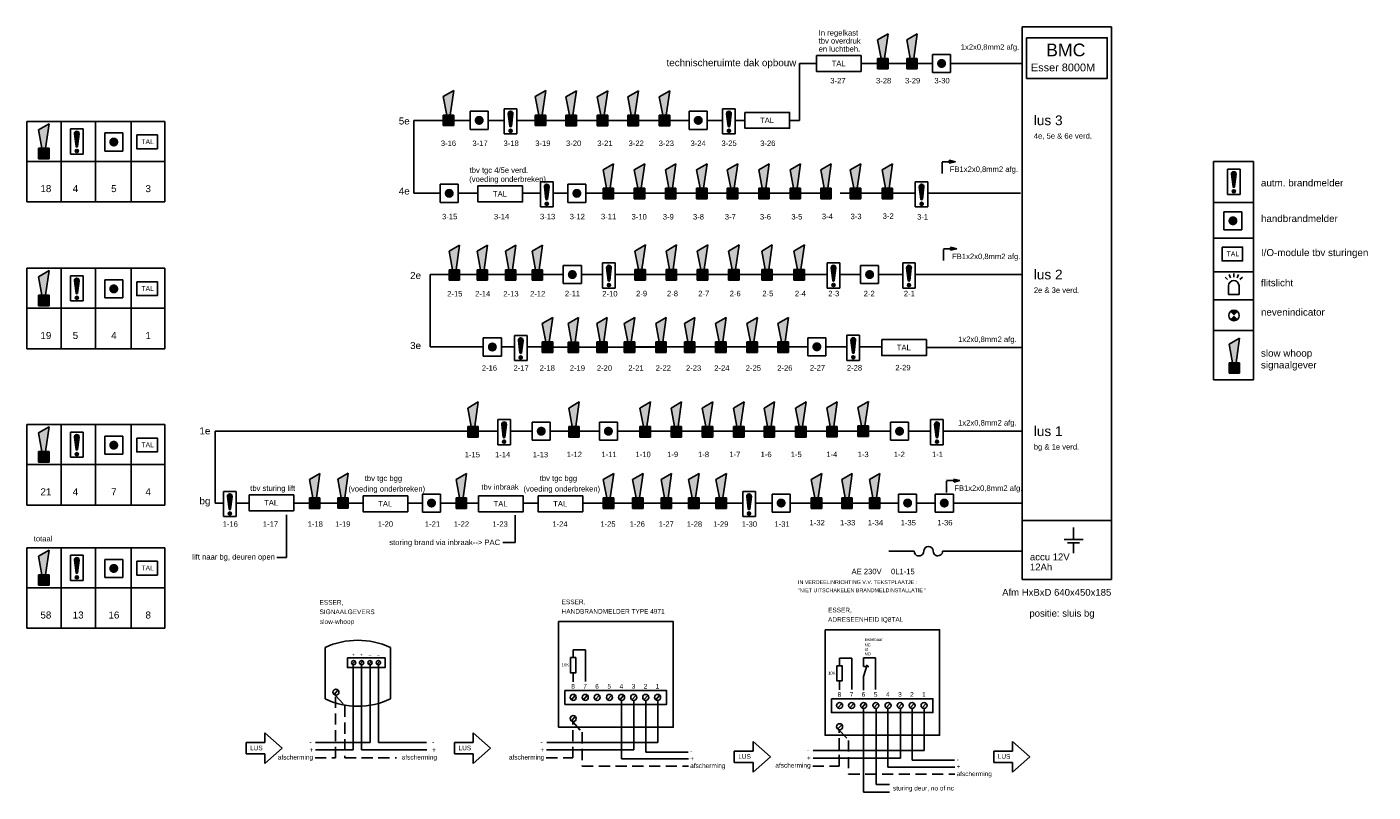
# Model space of a CAD drawing. Extents: x -1048 to 9041, y -525 to 7485.
# Tile 4 of 18: x 194 to 961, y 644 to 1080. Entities that reach past the tile are written whole.
import ezdxf
from ezdxf.enums import TextEntityAlignment as Align

# ---------------------------------------------------------------- set-up
doc = ezdxf.new("R2010")
doc.units = 0
doc.linetypes.add('HIDDEN', pattern=[9.525, 6.35, -3.175])
doc.layers.get('0').update_dxf_attribs({"linetype": 'CONTINUOUS'})
for name, color, linetype in [('BL$2----', 7, 'CONTINUOUS'), ('BL$4----', 7, 'CONTINUOUS'), ('EL$1----', 3, 'CONTINUOUS'), ('EL6222--', 3, 'CONTINUOUS'), ('EL6412--', 3, 'CONTINUOUS'), ('EL6511--', 3, 'CONTINUOUS'), ('EL6521--', 3, 'CONTINUOUS'), ('EL6522--', 3, 'CONTINUOUS'), ('EL6541--', 3, 'CONTINUOUS')]:
    doc.layers.add(name, color=color, linetype=linetype)
doc.styles.add('BURO-012', font='ARIAL.TTF', dxfattribs={"height": 1.2})
doc.styles.add('BURO-018', font='ARIAL.TTF', dxfattribs={"height": 1.8})

# ---------------------------------------------------------------- blocks, each defined once
blk = doc.blocks.new('*X27')
at = {"color": 0}
for p, q in [((159.4, 200.26), (159.4, 201.95)), ((159.6, 198.67), (159.6, 202.13)), ((159.8, 197.35), (159.8, 202.22)), ((160, 197.25), (160, 202.25)), ((160.2, 197.35), (160.2, 202.22)), ((160.4, 198.67), (160.4, 202.13)), ((160.6, 200.26), (160.6, 201.95)), ((159.6, 195.7), (159.6, 196.3)), ((159.8, 195.54), (159.8, 196.46)), ((160, 195.5), (160, 196.5)), ((160.2, 195.54), (160.2, 196.46)), ((160.4, 195.7), (160.4, 196.3))]:
    blk.add_line(p, q, dxfattribs=at)
blk = doc.blocks.new('1116A7')
at = {"color": 0, "linetype": 'Continuous'}
for p, q in [((-2, -4), (-2, 4)), ((-2, 4), (2, 4)), ((-0.74, 2.41), (-0.25, -1.53)), ((0.74, 2.41), (0.25, -1.53)), ((2, 4), (2, -4)), ((2, -4), (-2, -4))]:
    blk.add_line(p, q, dxfattribs=at)
blk.add_circle((0, -3), 0.5, dxfattribs=at)
for centre, radius, start, end in [((0, 2.5), 0.75, 352.8192, 187.1808), ((0, -1.5), 0.25, 187.1808, 352.8192)]:
    blk.add_arc(centre, radius, start, end, dxfattribs=at)
blk.add_blockref('*X27', (-160, -199), dxfattribs=at)
at = {"color": 0, "linetype": 'Continuous', "style": 'BURO-018'}
blk.add_attdef('E_TEXT1', text='', height=1.8, dxfattribs=at).set_placement((0, 6.5), align=Align.MIDDLE)
at = {"color": 0, "linetype": 'Continuous', "style": 'BURO-018', "flags": 1}
blk.add_attdef('E_MATCODE', (0, 0), '', height=1.8, dxfattribs=at)
blk = doc.blocks.new('E00124')
at = {"color": 0, "linetype": 'Continuous'}
for p, q in [((-2, 5), (2, 5)), ((-2, 1), (-2, 5)), ((2, 5), (2, 1)), ((2, 1), (-2, 1))]:
    blk.add_line(p, q, dxfattribs=at)
at = {"color": 0, "linetype": 'Continuous', "const_width": 1}
blk.add_lwpolyline([(-0.5, 3, 1), (0.5, 3, 1)], format="xyb", close=True, dxfattribs=at)
at = {"color": 0, "linetype": 'Continuous', "style": 'BURO-018'}
blk.add_attdef('E_TEXT1', text='', height=1.8, dxfattribs=at).set_placement((0, 7.5), align=Align.MIDDLE)
at = {"color": 0, "linetype": 'Continuous', "style": 'BURO-018', "flags": 1}
blk.add_attdef('E_MATCODE', (0, 0), '', height=1.8, dxfattribs=at)
blk = doc.blocks.new('E00028')
at = {"color": 0, "linetype": 'Continuous'}
for p, q in [((1.5, 11), (-1.5, 9.27)), ((-0.5, 4), (-1.5, 9.27)), ((1.5, 11), (0.5, 4)), ((-1.5, 4), (-1.5, 1)), ((1.5, 4), (-1.5, 4)), ((1.5, 1), (1.5, 4)), ((-1.5, 1), (1.5, 1))]:
    blk.add_line(p, q, dxfattribs=at)
for points in [[(-1.5, 9.27), (1.5, 11), (-0.5, 4), (0.5, 4)], [(-1.5, 4), (1.5, 4), (-1.5, 1), (1.5, 1)]]:
    blk.add_solid(points, dxfattribs=at)
at = {"color": 0, "linetype": 'Continuous', "style": 'BURO-018'}
blk.add_attdef('E_TEXT1', text='', height=1.8, dxfattribs=at).set_placement((0, 13.5), align=Align.MIDDLE)
at = {"color": 0, "linetype": 'Continuous', "style": 'BURO-018', "flags": 1}
blk.add_attdef('E_MATCODE', (0, 0), '', height=1.8, dxfattribs=at)
blk = doc.blocks.new('E00040')
at = {"color": 0, "linetype": 'Continuous'}
for p, q in [((-1.77, 5.27), (-2.47, 5.97)), ((-0.96, 5.81), (-1.34, 6.73)), ((0, 6), (0, 7)), ((0.96, 5.81), (1.34, 6.73)), ((1.77, 5.27), (2.47, 5.97)), ((-1.5, 1), (-1.5, 3.5)), ((-1.5, 1), (1.5, 1)), ((1.5, 1), (1.5, 3.5))]:
    blk.add_line(p, q, dxfattribs=at)
blk.add_arc((0, 3.5), 1.5, 0, 180, dxfattribs=at)
at = {"color": 0, "linetype": 'Continuous', "style": 'BURO-018'}
blk.add_attdef('E_TEXT1', text='', height=1.8, dxfattribs=at).set_placement((0, 9.5), align=Align.MIDDLE)
at = {"color": 0, "linetype": 'Continuous', "style": 'BURO-018', "flags": 1}
blk.add_attdef('E_MATCODE', text='', height=1.8, dxfattribs=at).set_placement((0, 0), align=Align.MIDDLE)
blk = doc.blocks.new('E00032')
at = {"color": 0, "const_width": 2}
for points in [[(-0.71, 3.71, 0.414214), (-0.71, 2.29, 0.414214)], [(0.71, 2.29, 0.414214), (0.71, 3.71, 0.414214)]]:
    blk.add_lwpolyline(points, format="xyb", dxfattribs=at)
at = {"color": 0, "linetype": 'Continuous'}
blk.add_circle((0, 3), 2, dxfattribs=at)
at = {"color": 0, "linetype": 'Continuous', "style": 'BURO-018'}
blk.add_attdef('E_TEXT1', text='', height=1.8, dxfattribs=at).set_placement((0, 7.5), align=Align.MIDDLE)
at = {"color": 0, "linetype": 'Continuous', "style": 'BURO-018', "flags": 1}
blk.add_attdef('E_MATCODE', (0, 0), '', height=1.8, dxfattribs=at)

msp = doc.modelspace()

# ---------------------------------------------------------------- linework, layer by layer
at = {"color": 0, "linetype": 'Continuous'}
for p, q in [((699.5, 781.28), (685.09, 781.29)), ((715.7, 781.42), (760.63, 781.45))]:
    msp.add_line(p, q, dxfattribs=at)
for centre, start, end in [((707.6, 781.35), 0.5, 180.5), ((702.2, 781.31), 180.5, 0.5), ((713, 781.4), 180.5, 0.5)]:
    msp.add_arc(centre, 2.7, start, end, dxfattribs=at)
at = {"layer": 'BL$2----', "color": 3, "linetype": 'Continuous'}
for p, q in [((643.73, 1059.45), (634.01, 1059.45)), ((634.01, 1027.02), (634.01, 1059.45)), ((709.94, 1059.45), (669.18, 1059.45)), ((720.23, 1059.45), (761.05, 1059.45)), ((444.24, 1027.02), (414.13, 1027.02)), ((414.13, 1027.02), (414.13, 985.4)), ((446.32, 1027.02), (433.53, 1027.02)), ((465.76, 1027.02), (456.61, 1027.02)), ((571.21, 1027.02), (472.96, 1027.02)), ((576.8, 1027.02), (575.07, 1027.02)), ((588.77, 1027.02), (581.51, 1027.02)), ((590.24, 1027.02), (588.71, 1027.02)), ((603, 1027.02), (597.44, 1027.02)), ((634.01, 1027.02), (628.45, 1027.02)), ((429.22, 985.4), (414.13, 985.4)), ((450.74, 985.4), (439.51, 985.4)), ((486.39, 985.4), (476.18, 985.4)), ((502.01, 985.4), (493.59, 985.4)), ((587.66, 985.4), (512.3, 985.4)), ((587.66, 985.4), (603.87, 985.4)), ((603.87, 985.4), (622.27, 985.4)), ((646.92, 985.4), (617.52, 985.4)), ((666.6, 985.4), (657.21, 985.4)), ((700.1, 985.4), (669.05, 985.4)), ((759.99, 985.4), (707.31, 985.4)), ((487.29, 939.07), (423.58, 939.07)), ((423.58, 939.07), (423.58, 897.78)), ((649.85, 939.07), (529.05, 939.07)), ((668.91, 939.07), (657.06, 939.07)), ((692.9, 939.07), (679.2, 939.07)), ((700.11, 939.07), (761.05, 939.07)), ((453.81, 897.78), (423.58, 897.78)), ((471.53, 897.78), (464.1, 897.78)), ((478.73, 897.78), (488.5, 897.78)), ((493.45, 897.67), (553.44, 897.67)), ((538.45, 897.78), (638.83, 897.78)), ((661.16, 897.89), (649.12, 897.89)), ((680.97, 897.89), (668.36, 897.89)), ((706.42, 897.45), (761.05, 897.45)), ((462.05, 849.74), (300.94, 849.74)), ((300.94, 808.81), (300.94, 849.74)), ((481.7, 849.74), (469.25, 849.74)), ((519.98, 849.74), (491.99, 849.74)), ((667.37, 849.74), (530.28, 849.74)), ((685.97, 849.74), (673.37, 849.74)), ((690.86, 849.74), (689.14, 849.74)), ((708.86, 849.74), (696.26, 849.74)), ((761.05, 849.74), (716.24, 849.74)), ((305.68, 808.81), (300.94, 808.81)), ((320.26, 808.81), (312.88, 808.81)), ((373.55, 808.81), (345.71, 808.81)), ((385.31, 808.81), (376.57, 808.81)), ((419.12, 808.81), (410.76, 808.81)), ((419.12, 808.81), (410.76, 808.81)), ((451.1, 808.81), (429.41, 808.81)), ((485.07, 808.81), (476.55, 808.81)), ((601.71, 808.81), (510.52, 808.81)), ((608.91, 808.81), (618.46, 808.81)), ((690.59, 808.81), (628.75, 808.81)), ((711.49, 808.81), (700.88, 808.81)), ((761.05, 808.81), (721.79, 808.81))]:
    msp.add_line(p, q, dxfattribs=at)
for points in [[(643.73, 1063.97), (669.18, 1063.97), (669.18, 1054.92), (643.73, 1054.92)], [(603, 1031.55), (628.45, 1031.55), (628.45, 1022.49), (603, 1022.49)], [(450.74, 989.59), (476.18, 989.59), (476.18, 980.54), (450.74, 980.54)], [(680.97, 901.98), (706.42, 901.98), (706.42, 892.92), (680.97, 892.92)], [(320.26, 813.48), (345.71, 813.48), (345.71, 804.42), (320.26, 804.42)], [(385.31, 812.9), (410.76, 812.9), (410.76, 803.85), (385.31, 803.85)], [(451.1, 812.9), (476.55, 812.9), (476.55, 803.85), (451.1, 803.85)], [(485.07, 812.9), (510.52, 812.9), (510.52, 803.85), (485.07, 803.85)]]:
    msp.add_lwpolyline(points, close=True, dxfattribs=at)
at = {"layer": 'BL$4----'}
for p, q in [((472, 786.3), (472, 801.88)), ((464.86, 786.3), (472, 786.3))]:
    msp.add_line(p, q, dxfattribs=at)
at = {"layer": 'EL$1----', "linetype": 'Continuous'}
for p, q in [((499.42, 939.07), (487.29, 939.07)), ((521.85, 939.07), (509.71, 939.07))]:
    msp.add_line(p, q, dxfattribs=at)
at = {"layer": 'EL$1----', "color": 2, "linetype": 'Continuous'}
for points in [[(256.23, 1018.72), (268.01, 1018.72), (268.01, 1010.82), (256.23, 1010.82)], [(874.96, 954.74), (886.73, 954.74), (886.73, 946.84), (874.96, 946.84)], [(256.23, 934.98), (268.01, 934.98), (268.01, 927.08), (256.23, 927.08)], [(256.23, 845.85), (268.01, 845.85), (268.01, 837.95), (256.23, 837.95)], [(256.23, 775.59), (268.01, 775.59), (268.01, 767.69), (256.23, 767.69)]]:
    msp.add_lwpolyline(points, close=True, dxfattribs=at)
at = {"layer": 'EL6222--', "color": 4}
for p, q in [((363.6, 697.11), (363.6, 726.42)), ((400.86, 726.42), (400.86, 697.11))]:
    msp.add_line(p, q, dxfattribs=at)
at = {"layer": 'EL6222--'}
for p, q in [((511.98, 725.06), (505.02, 725.06)), ((505.02, 725.06), (505.02, 720.65)), ((511.98, 707.07), (511.98, 725.06)), ((379.13, 716.86), (380.69, 718.55)), ((383.65, 716.86), (385.21, 718.55)), ((388.49, 716.86), (390.05, 718.55)), ((393.26, 716.86), (394.82, 718.55)), ((663.87, 720.43), (656.91, 720.43)), ((656.91, 720.43), (656.91, 716.02)), ((663.87, 702.44), (663.87, 720.43)), ((505.02, 711.98), (505.02, 706.84)), ((656.91, 707.34), (656.91, 702.2)), ((368.71, 699.68), (370.94, 702.08)), ((504, 696.68), (506.23, 699.08)), ((510.85, 696.68), (513.08, 699.08)), ((517.66, 696.68), (519.89, 699.08)), ((524.65, 696.68), (526.88, 699.08)), ((531.58, 696.68), (533.81, 699.08)), ((538.5, 696.68), (540.73, 699.08)), ((545.31, 696.68), (547.54, 699.08)), ((552.12, 696.68), (554.35, 699.08)), ((546.4, 696.1), (546.4, 666.75)), ((553.27, 672.31), (553.27, 696.11)), ((655.89, 692.04), (658.12, 694.45)), ((662.74, 692.04), (664.97, 694.45)), ((669.55, 692.04), (671.78, 694.45)), ((676.54, 692.04), (678.77, 694.45)), ((683.47, 692.04), (685.7, 694.45)), ((690.39, 692.04), (692.62, 694.45)), ((697.2, 692.04), (699.43, 694.45)), ((698.3, 691.47), (698.3, 662.11)), ((704.01, 692.04), (706.24, 694.45)), ((705.16, 667.68), (705.16, 691.48)), ((504, 684.62), (506.23, 687.03)), ((655.89, 679.99), (658.12, 682.39)), ((358.22, 672.31), (389.3, 672.31)), ((394.04, 672.31), (421.5, 672.31)), ((489.99, 672.31), (553.27, 672.31)), ((546.4, 666.75), (570.65, 666.75)), ((641.88, 667.68), (705.16, 667.68)), ((698.3, 662.11), (722.54, 662.11))]:
    msp.add_line(p, q, dxfattribs=at)
at = {"layer": 'EL6222--', "color": 1}
for p, q in [((379.67, 668.04), (379.67, 716.82)), ((384.4, 716.86), (384.4, 668.04)), ((532.56, 696.13), (532.56, 662.89)), ((539.71, 668.04), (539.71, 696.04)), ((684.45, 691.49), (684.45, 658.26)), ((691.6, 663.41), (691.6, 691.41)), ((358.14, 668.04), (379.67, 668.04)), ((384.4, 668.04), (421.67, 668.04)), ((489.91, 668.04), (539.71, 668.04)), ((532.56, 662.89), (570.72, 662.89)), ((641.8, 663.41), (691.6, 663.41)), ((684.45, 658.26), (722.61, 658.26))]:
    msp.add_line(p, q, dxfattribs=at)
at = {"layer": 'EL6222--', "color": 1, "linetype": 'HIDDEN'}
for p, q in [((369.55, 663.44), (369.55, 699.04)), ((369.55, 699.04), (374.9, 693.17)), ((374.9, 693.17), (374.9, 663.44)), ((504.83, 663.44), (504.83, 683.99)), ((504.83, 683.99), (510.18, 678.12)), ((510.18, 678.12), (510.18, 658.83)), ((656.72, 658.8), (656.72, 679.35)), ((656.72, 679.35), (662.07, 673.48)), ((662.07, 673.48), (662.07, 654.19)), ((357.95, 663.44), (369.55, 663.44)), ((374.9, 663.44), (404.39, 663.44)), ((489.72, 663.44), (504.83, 663.44)), ((510.18, 658.83), (570.71, 658.83)), ((641.62, 658.8), (656.72, 658.8)), ((662.07, 654.19), (722.6, 654.19))]:
    msp.add_line(p, q, dxfattribs=at)
at = {"layer": 'EL6222--', "color": 1, "linetype": 'Continuous'}
for p, q in [((329.26, 672.17), (329.26, 677.73)), ((329.26, 677.73), (339.13, 668.98)), ((448.11, 672.17), (448.11, 677.73)), ((448.11, 677.73), (457.97, 668.98)), ((318.56, 665.79), (318.56, 672.17)), ((318.56, 672.17), (329.26, 672.17)), ((329.26, 660.23), (339.13, 668.98)), ((437.41, 665.79), (437.41, 672.17)), ((437.41, 672.17), (448.11, 672.17)), ((448.11, 660.23), (457.97, 668.98)), ((607.6, 667.32), (607.6, 672.88)), ((607.6, 672.88), (617.46, 664.13)), ((755.52, 667.32), (755.52, 672.88)), ((755.52, 672.88), (765.39, 664.13)), ((318.56, 665.79), (329.26, 665.79)), ((329.26, 665.79), (329.26, 660.23)), ((437.41, 665.79), (448.11, 665.79)), ((448.11, 665.79), (448.11, 660.23)), ((596.9, 660.94), (596.9, 667.32)), ((596.9, 667.32), (607.6, 667.32)), ((596.9, 660.94), (607.6, 660.94)), ((607.6, 655.38), (617.46, 664.13)), ((607.6, 660.94), (607.6, 655.38)), ((744.83, 660.94), (744.83, 667.32)), ((744.83, 667.32), (755.52, 667.32)), ((744.83, 660.94), (755.52, 660.94)), ((755.52, 655.38), (765.39, 664.13)), ((755.52, 660.94), (755.52, 655.38))]:
    msp.add_line(p, q, dxfattribs=at)
at = {"layer": 'EL6222--', "color": 4}
for points in [[(496.76, 741.23), (562.06, 741.23), (562.06, 681), (496.76, 681)], [(648.65, 736.59), (713.95, 736.59), (713.95, 676.36), (648.65, 676.36)]]:
    msp.add_lwpolyline(points, close=True, dxfattribs=at)
at = {"layer": 'EL6222--'}
for points in [[(376.33, 720.48), (397.77, 720.48), (397.77, 714.94), (376.33, 714.94)], [(503.54, 720.65), (506.49, 720.65), (506.49, 711.98), (503.54, 711.98)], [(655.43, 716.02), (658.38, 716.02), (658.38, 707.34), (655.43, 707.34)], [(500.36, 701.85), (558.29, 701.85), (558.29, 693.93), (500.36, 693.93)], [(652.26, 697.22), (710.19, 697.22), (710.19, 689.3), (652.26, 689.3)]]:
    msp.add_lwpolyline(points, close=True, dxfattribs=at)
for centre, radius in [((379.88, 717.77), 1.2), ((384.4, 717.77), 1.2), ((389.24, 717.77), 1.2), ((394.01, 717.77), 1.2), ((369.79, 700.97), 1.71), ((505.07, 697.97), 1.71), ((511.93, 697.97), 1.71), ((518.74, 697.97), 1.71), ((525.72, 697.97), 1.71), ((532.65, 697.97), 1.71), ((539.58, 697.97), 1.71), ((546.38, 697.97), 1.71), ((553.19, 697.97), 1.71), ((656.96, 693.34), 1.71), ((663.82, 693.34), 1.71), ((670.63, 693.34), 1.71), ((677.61, 693.34), 1.71), ((684.54, 693.34), 1.71), ((691.47, 693.34), 1.71), ((698.28, 693.34), 1.71), ((705.08, 693.34), 1.71), ((505.07, 685.91), 1.71), ((656.96, 681.28), 1.71)]:
    msp.add_circle(centre, radius, dxfattribs=at)
at = {"layer": 'EL6222--', "color": 4}
for centre, start, end in [((382.23, 686.48), 64.99413, 115.00587), ((382.23, 737.05), 244.99413, 295.00587)]:
    msp.add_arc(centre, 44.08, start, end, dxfattribs=at)
at = {"layer": 'EL6412--', "linetype": 'Continuous'}
for p, q in [((389.3, 672.31), (389.3, 716.49)), ((394.04, 716.53), (394.04, 672.31)), ((677.38, 720.45), (670.5, 720.45)), ((670.5, 720.45), (670.5, 715.68)), ((670.5, 709.94), (672.65, 716.51)), ((673.61, 715.68), (670.5, 715.68)), ((677.38, 702.41), (677.38, 720.45)), ((670.5, 709.94), (670.5, 702.15)), ((670.51, 691.3), (670.51, 643.99)), ((677.76, 691.4), (677.76, 648.29)), ((677.76, 648.29), (685.37, 648.29)), ((670.51, 643.99), (685.33, 643.99))]:
    msp.add_line(p, q, dxfattribs=at)
at = {"layer": 'EL6511--', "color": 1}
for p, q in [((250.45, 1026.42), (193.61, 1026.42)), ((193.61, 1026.42), (193.61, 980.5)), ((213.06, 1026.42), (213.06, 980.5)), ((272.17, 1026.42), (219.51, 1026.42)), ((232.72, 1026.42), (232.72, 980.5)), ((253.08, 1026.42), (253.08, 980.5)), ((272.17, 1026.42), (272.17, 980.5)), ((250.45, 1003.61), (193.61, 1003.61)), ((272.17, 1003.61), (219.51, 1003.61)), ((870.15, 962.43), (870.15, 1003.58)), ((892.97, 1003.58), (870.15, 1003.58)), ((892.97, 962.43), (892.97, 1003.58)), ((870.15, 947.64), (870.15, 993.37)), ((892.97, 947.64), (892.97, 993.37)), ((250.45, 980.5), (193.61, 980.5)), ((272.17, 980.5), (219.51, 980.5)), ((892.97, 980.16), (870.15, 980.16)), ((870.15, 879.06), (870.15, 978.58)), ((892.97, 879.06), (892.97, 978.58)), ((892.97, 959.8), (870.15, 959.8)), ((250.45, 942.68), (193.61, 942.68)), ((193.61, 942.68), (193.61, 896.76)), ((213.06, 942.68), (213.06, 896.76)), ((272.17, 942.68), (219.51, 942.68)), ((232.72, 942.68), (232.72, 896.76)), ((253.08, 942.68), (253.08, 896.76)), ((272.17, 942.68), (272.17, 896.76)), ((892.97, 940.71), (870.15, 940.71)), ((892.97, 924.67), (870.15, 924.67)), ((250.45, 919.87), (193.61, 919.87)), ((272.17, 919.87), (219.51, 919.87)), ((892.97, 907.23), (870.15, 907.23)), ((250.45, 896.76), (193.61, 896.76)), ((272.17, 896.76), (219.51, 896.76)), ((870.15, 879.06), (892.97, 879.06)), ((250.45, 853.55), (193.61, 853.55)), ((193.61, 853.55), (193.61, 807.63)), ((213.06, 853.55), (213.06, 807.63)), ((272.17, 853.55), (219.51, 853.55)), ((232.72, 853.55), (232.72, 807.63)), ((253.08, 853.55), (253.08, 807.63)), ((272.17, 853.55), (272.17, 807.63)), ((250.45, 830.74), (193.61, 830.74)), ((272.17, 830.74), (219.51, 830.74)), ((250.45, 807.63), (193.61, 807.63)), ((272.17, 807.63), (219.51, 807.63)), ((250.45, 783.29), (193.61, 783.29)), ((193.61, 783.29), (193.61, 737.37)), ((213.06, 783.29), (213.06, 737.37)), ((272.17, 783.29), (219.51, 783.29)), ((232.72, 783.29), (232.72, 737.37)), ((253.08, 783.29), (253.08, 737.37)), ((272.17, 783.29), (272.17, 737.37)), ((250.45, 760.47), (193.61, 760.47)), ((272.17, 760.47), (219.51, 760.47)), ((250.45, 737.37), (193.61, 737.37)), ((272.17, 737.37), (219.51, 737.37))]:
    msp.add_line(p, q, dxfattribs=at)
at = {"layer": 'EL6511--', "color": 1, "linetype": 'HIDDEN'}
for p, q in [((715.4, 996.73), (715.4, 1003.44)), ((715.4, 1003.44), (722.96, 1003.44)), ((719.47, 1002.63), (719.84, 1003.45)), ((722.96, 1003.44), (719.47, 1002.63)), ((722.96, 1003.44), (719.48, 1004.28)), ((719.48, 1004.28), (719.84, 1003.45)), ((716.15, 947.07), (716.15, 953.78)), ((716.15, 953.78), (723.71, 953.78)), ((720.22, 952.96), (720.59, 953.79)), ((723.71, 953.78), (720.22, 952.96)), ((723.71, 953.78), (720.23, 954.62)), ((720.23, 954.62), (720.59, 953.79)), ((717.93, 814.89), (717.93, 821.6)), ((717.93, 821.6), (725.49, 821.6)), ((722, 820.78), (722.37, 821.61)), ((725.49, 821.6), (722, 820.78)), ((725.49, 821.6), (722.01, 822.44)), ((722.01, 822.44), (722.37, 821.61))]:
    msp.add_line(p, q, dxfattribs=at)
for points in [[(719.84, 1003.45), (719.47, 1002.63), (722.96, 1003.44)], [(719.84, 1003.45), (719.48, 1004.28), (722.96, 1003.44)], [(720.59, 953.79), (720.22, 952.96), (723.71, 953.78)], [(720.59, 953.79), (720.23, 954.62), (723.71, 953.78)], [(722.37, 821.61), (722, 820.78), (725.49, 821.6)], [(722.37, 821.61), (722.01, 822.44), (725.49, 821.6)]]:
    msp.add_solid(points, dxfattribs=at)
at = {"layer": 'EL6522--', "color": 6, "linetype": 'Continuous'}
for p, q in [((761.05, 1080.29), (811.91, 1080.29)), ((761.05, 1080.29), (761.05, 796.27)), ((811.91, 1080.29), (811.91, 796.27)), ((761.05, 1049.16), (761.05, 765.14)), ((811.91, 1049.16), (811.91, 765.14)), ((761.05, 798.86), (811.91, 798.86)), ((761.05, 765.14), (811.91, 765.14))]:
    msp.add_line(p, q, dxfattribs=at)
at = {"layer": 'EL6541--', "color": 0}
for p, q in [((341.67, 802.11), (341.67, 777.84)), ((341.67, 777.84), (336.08, 777.84))]:
    msp.add_line(p, q, dxfattribs=at)
at = {"layer": 'EL6541--'}
for p, q in [((790.24, 794.83), (790.24, 788.07)), ((790.24, 788.07), (785.02, 788.07)), ((786.81, 786.06), (793.8, 786.06)), ((790.24, 788.07), (795.74, 788.07)), ((790.26, 786.11), (790.26, 780.29))]:
    msp.add_line(p, q, dxfattribs=at)
at = {"layer": 'EL6541--', "color": 1}
msp.add_lwpolyline([(763.54, 1074.15), (809.56, 1074.15), (809.56, 1050.9), (763.54, 1050.9)], close=True, dxfattribs=at)

# ---------------------------------------------------------------- block references
at = {"layer": 'EL6511--', "linetype": 'HIDDEN', "xscale": 2, "yscale": 2, "zscale": 2}
for p in [(681.61, 1054.34), (698.2, 1054.34), (433.94, 1022.02), (486.46, 1022.02), (503.94, 1021.91), (521.72, 1021.91), (539.2, 1021.91), (557.15, 1021.91), (203.2, 1003.07), (525.1, 980.29), (542.87, 980.29), (560.64, 980.29), (578.42, 980.29), (595.9, 980.29), (613.85, 980.29), (631.68, 980.29), (649.16, 980.29), (666.05, 980.29), (684.18, 980.29), (437.33, 933.86), (453.25, 933.86), (469.37, 933.86), (484.61, 933.86), (543.21, 933.96), (560.99, 933.96), (578.76, 933.96), (596.66, 933.96), (615.55, 933.96), (633.92, 933.96), (203.2, 919.33), (490.45, 892.67), (505.17, 892.56), (521.49, 892.67), (537.13, 892.67), (555.15, 892.67), (571.5, 892.67), (589.28, 892.67), (607.05, 892.67), (624.82, 892.67), (881.95, 880.8), (447.91, 844.42), (505.52, 844.42), (546.12, 844.42), (563.89, 844.42), (581.67, 844.42), (599.44, 844.42), (616.92, 844.42), (634.88, 844.42), (652.63, 844.52), (670.37, 844.74), (203.2, 830.2), (357.63, 803.7), (373.79, 803.81), (441.32, 803.7), (525.17, 803.7), (541.88, 803.7), (558.13, 803.7), (573.81, 803.7), (589.4, 803.7), (643.74, 803.7), (661.12, 803.7), (676.97, 803.7), (203.2, 759.93)]:
    msp.add_blockref('E00028', p, dxfattribs=at)
at = {"layer": 'EL6511--', "linetype": 'Continuous', "xscale": 2.572907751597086, "yscale": 2.572907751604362, "zscale": 2.572907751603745}
for p in [(715.08, 1051.73), (451.46, 1019.3), (576.36, 1019.3), (243.13, 1006.94), (434.37, 977.68), (507.15, 977.68), (504.57, 931.35), (674.06, 931.35), (243.13, 923.2), (458.96, 890.06), (643.97, 890.17), (486.85, 842.02), (525.13, 842.02), (691.12, 842.02), (243.13, 834.06), (424.27, 801.09), (623.61, 801.09), (695.73, 801.09), (716.64, 801.09), (243.13, 763.8)]:
    msp.add_blockref('E00124', p, dxfattribs=at)
at = {"layer": 'EL6511--', "xscale": -1.801035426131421, "yscale": 1.801035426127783, "zscale": 1.801035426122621}
for p in [(469.36, 1026.46), (593.84, 1026.46), (222.05, 1014.97), (881.69, 991.96), (489.99, 984.84), (703.7, 984.84), (525.45, 938.52), (653.46, 938.52), (696.5, 938.52), (222.05, 931.23), (475.13, 897.22), (664.76, 897.33), (465.65, 849.18), (712.46, 849.18), (222.05, 842.1), (309.28, 808.25), (605.31, 808.25), (222.05, 771.84)]:
    msp.add_blockref('1116A7', p, dxfattribs=at)
at = {"layer": 'EL6511--', "linetype": 'Continuous', "xscale": 2.572907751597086, "yscale": 2.572907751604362, "zscale": 2.572907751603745, "rotation": 270}
msp.add_blockref('E00124', (873.48, 969.75), dxfattribs=at)
at = {"layer": 'EL6511--', "xscale": 1.5, "yscale": 1.5, "zscale": 1.5, "rotation": 270}
msp.add_blockref('E00032', (877.28, 915.76), dxfattribs=at)
at = {"layer": 'EL6521--', "linetype": 'Continuous', "xscale": 2, "yscale": 2, "zscale": 2}
msp.add_blockref('E00040', (881.66, 925.67), dxfattribs=at)

# ---------------------------------------------------------------- texts
at = {"layer": 'BL$4----', "color": 2, "style": 'BURO-012'}
for s, height, p in [('In regelkast', 3.1122, (645.02, 1075.39)), ('tbv overdruk', 3.1122, (645.02, 1070.79)), ('en luchtbeh.', 3.1122, (645.02, 1066.19)), ('1x2x0,8mm2 afg.', 3.1122, (726.01, 1067.28)), ('BMC', 7.225, (774.66, 1063.55)), ('technischeruimte dak opbouw', 4.0031, (558.28, 1057.89)), ('TAL', 3.112, (652.44, 1057.91)), ('Esser 8000M', 4.446, (766.02, 1054.96)), ('3-27', 3.112, (651.64, 1048.09)), ('3-28', 3.112, (677.69, 1048.09)), ('3-29', 3.112, (694.22, 1048.09)), ('3-30', 3.112, (711, 1048.09)), ('5e', 4.003, (405.63, 1024.67)), ('TAL', 3.112, (611.58, 1025.48)), ('lus 3', 5.557, (767.67, 1024.27)), ('TAL', 2.802, (258.85, 1013.48)), ('3-16', 3.112, (429.6, 1012.39)), ('3-17', 3.112, (447.61, 1012.39)), ('3-18', 3.112, (465.34, 1012.39)), ('3-19', 3.112, (483.39, 1012.39)), ('3-20', 3.112, (500.97, 1012.39)), ('3-21', 3.112, (518.8, 1012.39)), ('3-22', 3.112, (536.62, 1012.39)), ('3-23', 3.112, (553.81, 1012.39)), ('3-24', 3.112, (571.95, 1012.39)), ('3-25', 3.112, (589.58, 1012.39)), ('3-26', 3.112, (611.65, 1012.39)), ('4e, 5e & 6e verd.', 3.1122, (767.68, 1016.58)), ('tbv tgc 4/5e verd.', 3.1122, (446.02, 997.07)), ('18', 4.003, (201.31, 986.09)), ('4', 4, (219.71, 986.09)), ('5', 4, (241.63, 986.09)), ('3', 4, (261.21, 986.09)), ('(voeding onderbreken)', 3.1122, (445.8, 991.95)), ('autm. brandmelder', 4.0031, (897.17, 989.38)), ('4e', 4.003, (405.63, 984.72)), ('TAL', 3.112, (459.31, 983.53)), ('3-15', 3.112, (430.29, 970.6)), ('3-14', 3.112, (459.87, 970.56)), ('3-13', 3.112, (486.13, 970.6)), ('3-12', 3.112, (503.07, 970.6)), ('3-11', 3.112, (520.9, 970.6)), ('3-10', 3.112, (538.33, 970.49)), ('3-9', 3.112, (556.15, 970.49)), ('3-8', 3.112, (573.34, 970.49)), ('3-7', 3.112, (591.48, 970.49)), ('3-6', 3.112, (611.54, 970.49)), ('3-5', 3.112, (629.45, 970.49)), ('3-4', 3.112, (646.83, 970.67)), ('3-3', 3.112, (663.17, 970.67)), ('3-2', 3.112, (681.5, 970.84)), ('3-1', 3.112, (701.12, 970.43)), ('handbrandmelder', 4.0031, (897.17, 969.05)), ('TAL', 2.802, (877.57, 949.5)), ('I/O-module tbv sturingen', 4.0031, (897.17, 949.61)), ('2e', 4.003, (412.09, 936.58)), ('lus 2', 5.557, (767.67, 936.33)), ('flitslicht', 4.003, (897.17, 932.41)), ('TAL', 2.802, (258.85, 929.74)), ('2-15', 3.112, (433.19, 926.6)), ('2-14', 3.112, (449.11, 926.6)), ('2-13', 3.112, (465.23, 926.6)), ('2-12', 3.112, (480.47, 926.6)), ('2-11', 3.112, (500.31, 926.71)), ('2-10', 3.112, (521.63, 926.6)), ('2-9', 3.112, (540.93, 926.71)), ('2-8', 3.112, (558.52, 926.71)), ('2-7', 3.112, (576.34, 926.71)), ('2-6', 3.112, (594.29, 926.71)), ('2-5', 3.112, (612.89, 926.71)), ('2-4', 3.112, (631.44, 926.71)), ('2-3', 3.112, (650.5, 926.71)), ('2-2', 3.112, (670.7, 926.71)), ('2-1', 3.112, (693.55, 926.71)), ('2e & 3e verd.', 3.1122, (767.68, 928.63)), ('nevenindicator', 4.0031, (897.17, 915.67)), ('19', 4.003, (201.31, 902.34)), ('5', 4, (219.71, 902.34)), ('4', 4, (241.63, 902.34)), ('1', 4, (261.21, 902.34)), ('3e', 4.003, (412.09, 896.63)), ('TAL', 3.112, (689.55, 895.91)), ('1x2x0,8mm2 afg.', 3.1122, (724.52, 900.63)), ('slow whoop', 4.003, (897.17, 892.27)), ('2-16', 3.112, (452.95, 884.24)), ('2-17', 3.112, (471, 884.24)), ('2-18', 3.112, (485.94, 884.24)), ('2-19', 3.112, (503.1, 884.24)), ('2-20', 3.112, (518.54, 884.24)), ('2-21', 3.112, (536.5, 884.24)), ('2-22', 3.112, (552.08, 884.24)), ('2-23', 3.112, (569.35, 884.24)), ('2-24', 3.112, (585.47, 884.24)), ('2-25', 3.112, (603.42, 884.24)), ('2-26', 3.112, (621.38, 884.24)), ('2-27', 3.112, (640, 884.35)), ('2-28', 3.112, (661.07, 884.35)), ('2-29', 3.112, (688.72, 884.47)), ('signaalgever', 4.0031, (897.17, 885.56)), ('1e', 4.003, (291.98, 847.97)), ('1x2x0,8mm2 afg.', 3.1122, (724.52, 853)), ('lus 1', 5.557, (767.67, 846.99)), ('TAL', 2.802, (258.85, 840.61)), ('1-15', 3.112, (443.21, 834.85)), ('1-14', 3.112, (460.5, 834.85)), ('1-13', 3.112, (482.07, 834.85)), ('1-12', 3.112, (501.37, 834.98)), ('1-11', 3.112, (521.14, 834.98)), ('1-10', 3.112, (540.6, 834.98)), ('1-9', 3.112, (558.66, 834.98)), ('1-8', 3.112, (576.24, 834.98)), ('1-7', 3.112, (594.06, 834.98)), ('1-6', 3.112, (611.89, 834.98)), ('1-5', 3.112, (629.07, 834.98)), ('1-4', 3.112, (649.37, 834.98)), ('1-3', 3.112, (667.22, 834.98)), ('1-2', 3.112, (687.88, 834.98)), ('1-1', 3.112, (709.58, 834.98)), ('bg & 1e verd.', 3.1122, (767.68, 839.3)), ('tbv tgc bgg', 3.1122, (386.24, 821.37)), ('tbv tgc bgg', 3.1122, (486, 821.37)), ('21', 4.003, (201.31, 813.21)), ('4', 4, (219.71, 813.21)), ('7', 4, (241.63, 813.21)), ('4', 4, (261.21, 813.21)), ('tbv sturing lift', 3.1122, (320.93, 815.69)), ('(voeding onderbreken)', 3.1122, (376.9, 815.36)), ('tbv inbraak', 3.1122, (452.74, 816.41)), ('(voeding onderbreken)', 3.1122, (476.66, 815.36)), ('bg', 4.003, (292, 808.02)), ('TAL', 3.112, (328.84, 807.41)), ('TAL', 3.112, (393.89, 806.83)), ('TAL', 3.112, (459.68, 806.83)), ('TAL', 3.112, (493.65, 806.83)), ('1-16', 3.112, (305.18, 795.27)), ('1-17', 3.112, (328.13, 795.27)), ('1-18', 3.112, (353.67, 795.27)), ('1-19', 3.112, (369.34, 795.27)), ('1-20', 3.112, (393.66, 795.27)), ('1-21', 3.112, (420.51, 795.27)), ('1-22', 3.112, (437.02, 795.27)), ('1-23', 3.112, (459.09, 795.27)), ('1-24', 3.112, (493.16, 795.27)), ('1-25', 3.112, (520.51, 795.27)), ('1-26', 3.112, (537.24, 795.27)), ('1-27', 3.112, (553.75, 795.27)), ('1-28', 3.112, (569.88, 795.27)), ('1-29', 3.112, (584.84, 795.27)), ('1-30', 3.112, (601.19, 795.27)), ('1-31', 3.112, (619.79, 795.27)), ('1-32', 3.112, (639.82, 796.04)), ('1-33', 3.112, (657.21, 796.04)), ('1-34', 3.112, (673.06, 796.04)), ('1-35', 3.112, (691.73, 796.04)), ('1-36', 3.112, (712.63, 796.04)), ('totaal', 3.112, (197.53, 786.93)), ('storing brand via inbraak--> PAC', 3.1122, (400.21, 784.83)), ('lift naar bg, deuren open', 3.1122, (287.9, 776.56)), ('accu 12V', 3.89, (765.45, 776.15)), ('TAL', 2.802, (258.85, 770.35)), ('AE 230V', 3.112, (663.74, 768.22)), ('0L1-15', 3.112, (686.24, 768.22)), ('12Ah', 3.89, (765.45, 770.41)), ('Afm HxBxD 640x450x185', 3.8902, (749.62, 755.94)), ('ESSER,', 2.645, (360.45, 750.84)), ('ESSER,', 2.645, (498.46, 751.11)), ('58', 4.003, (201.31, 742.95)), ('13', 4.003, (219.71, 742.95)), ('16', 4.003, (240.09, 742.95)), ('8', 4, (261.21, 742.95)), ('SIGNAALGEVERS', 2.6454, (360.45, 745.45)), ('HANDBRANDMELDER TYPE 4971', 2.6454, (498.46, 745.72)), ('ESSER,', 2.645, (650.35, 746.47)), ('positie: sluis bg', 3.8902, (765.15, 743.99)), ('slow-whoop', 2.645, (360.63, 739.86)), ('ADRESEENHEID IQ8TAL', 2.6454, (650.35, 741.08)), ('+', 1.85, (379.09, 721.27)), ('+', 1.85, (383.6, 721.27)), ('_', 1.85, (388.44, 722.57)), ('_', 1.85, (393.21, 722.57)), ('8', 2.65, (503.94, 702.97)), ('7', 2.65, (510.79, 702.97)), ('6', 2.65, (517.6, 702.97)), ('5', 2.65, (524.59, 702.97)), ('4', 2.65, (531.51, 702.97)), ('3', 2.65, (538.44, 702.97)), ('2', 2.65, (545.25, 702.97)), ('1', 2.65, (552.06, 702.97)), ('8', 2.65, (655.83, 698.34)), ('7', 2.65, (662.68, 698.34)), ('6', 2.65, (669.49, 698.34)), ('5', 2.65, (676.48, 698.34)), ('4', 2.65, (683.41, 698.34)), ('3', 2.65, (690.33, 698.34)), ('2', 2.65, (697.14, 698.34)), ('1', 2.65, (703.95, 698.34)), ('LUS', 2.645, (320.85, 667.82)), ('+', 2.65, (354.66, 666.76)), ('-', 2.65, (354.66, 671.33)), ('+', 2.65, (424.63, 666.76)), ('-', 2.65, (424.63, 671.33)), ('LUS', 2.645, (439.7, 667.82)), ('+', 2.65, (486.43, 666.76)), ('-', 2.65, (486.43, 671.33)), ('-', 2.65, (638.32, 666.69)), ('afscherming', 2.6454, (336.65, 662.54)), ('afscherming', 2.6454, (407.3, 662.54)), ('afscherming', 2.6454, (468.42, 662.54)), ('+', 2.65, (571.75, 661.81)), ('-', 2.65, (571.75, 665.88)), ('afscherming', 2.6454, (571.75, 657.72)), ('LUS', 2.645, (599.19, 662.97)), ('afscherming', 2.6454, (620.31, 657.91)), ('+', 2.65, (638.32, 662.12)), ('-', 2.65, (723.64, 661.24)), ('LUS', 2.645, (747.11, 662.97)), ('+', 2.65, (723.64, 657.18)), ('afscherming', 2.6454, (723.64, 653.09)), ('sturing deur, no of nc', 2.6454, (687.39, 644.89))]:
    msp.add_text(s, height=height, dxfattribs=at).set_placement(p)
at = {"layer": 'BL$4----', "color": 1, "style": 'BURO-012'}
for s, height, p in [('FB1x2x0,8mm2 afg.', 3.1122, (719.77, 997.61)), ('FB1x2x0,8mm2 afg.', 3.1122, (721.11, 947.9)), ('FB1x2x0,8mm2 afg.', 3.1122, (722.3, 815.76)), ('"NIET UITSCHAKELEN BRANDMELDINSTALLATIE "', 2.1785, (633.21, 757.95)), ('IN VERDEELINRICHTING V.V. TEKSTPLAATJE : ', 2.1785, (633.21, 762.61)), ('instelbaar', 1.7, (671.2, 730.13)), ('of', 1.7, (671.2, 724.5)), ('NC', 1.7, (671.2, 727.09)), ('NO', 1.7, (671.2, 721.91)), ('10K', 1.7, (498.49, 715.66)), ('10K', 1.7, (650.38, 711.03))]:
    msp.add_text(s, height=height, dxfattribs=at).set_placement(p)

doc.saveas('drawing.dxf')
